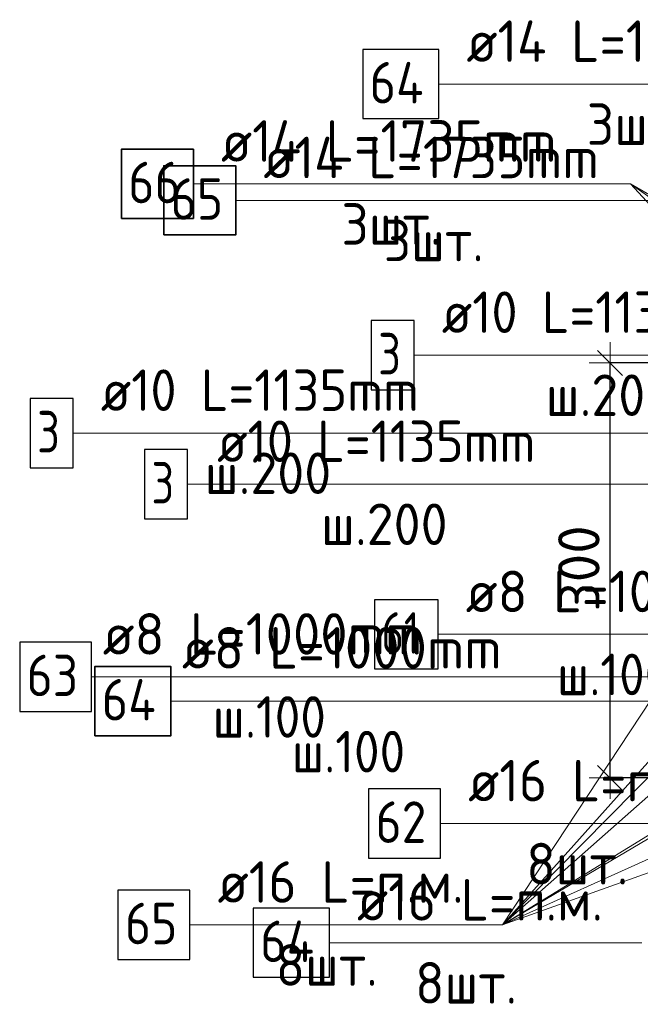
# Model space of a CAD drawing. Header units: metres. Extents: x -38 to 97, y -15 to 21.
# Tile 95 of 230: x 71.584 to 72.032, y 5.143 to 5.855. Entities that reach past the tile are written whole.
import ezdxf

# ---------------------------------------------------------------- set-up
doc = ezdxf.new("R2010")
doc.units = ezdxf.units.M
doc.header["$PDMODE"] = 65
for name, color, linetype, lineweight in [('XR$3$Арм.стержн. Арматура края', 96, 'Continuous', 35), ('XR$3$Арм.стержн. Доп. арматура', 180, 'Continuous', 35), ('XR$3$Арм.стержн. Хомут', 240, 'Continuous', 35), ('XR$3$Арм.стержн.горизонт. 1', 180, 'Continuous', 35), ('XR$4$Арм.стержн. Арматура края', 96, 'Continuous', 35), ('XR$4$Арм.стержн. Доп. арматура', 180, 'Continuous', 35), ('XR$4$Арм.стержн. Хомут', 240, 'Continuous', 35), ('XR$4$Арм.стержн.горизонт. 1', 180, 'Continuous', 35), ('XR$4$Размерная линия (1)', 7, 'Continuous', 13), ('XR$6$Арм.стержн. Арматура края', 96, 'Continuous', 35), ('XR$6$Арм.стержн. Доп. арматура', 180, 'Continuous', 35), ('XR$6$Арм.стержн. Хомут', 240, 'Continuous', 35), ('XR$6$Арм.стержн.горизонт. 1', 180, 'Continuous', 35), ('XR$6$Размерная линия (1)', 7, 'Continuous', 13)]:
    doc.layers.add(name, color=color, linetype=linetype, lineweight=lineweight)
doc.styles.add('ISOCPEUR', font='txt')
doc.dimstyles.new('DIMSTYLE_12', dxfattribs={"dimtxt": 0.03, "dimasz": 0.03, "dimexe": 0, "dimexo": 0, "dimgap": 0.015, "dimtad": 2, "dimdec": 0, "dimlfac": 1000, "dimrnd": 1, "dimzin": 12, "dimdsep": 46, "dimtxsty": 'ISOCPEUR', "dimblk1": 'ALL_ML_STRICH', "dimblk2": 'ALL_ML_STRICH', "dimsah": 1, "dimcen": 0, "dimclrd": 7, "dimclre": 256, "dimclrt": 7, "dimadec": 0, "dimazin": 0, "dimtfac": 1, "dimtdec": 0, "dimtix": 1, "dimtmove": 2, "dimatfit": 3, "dimfxl": 0, "dimtzin": 0, "dimlwd": 0, "dimlwe": -3, "dimarcsym": 0})

# ---------------------------------------------------------------- blocks, each defined once
blk = doc.blocks.new('ALL_ML_STRICH')
at = {"color": 0, "linetype": 'ByBlock', "lineweight": -2}
for p, q in [((0, -0.5), (0, 0.5)), ((-0.3, -0.3), (0.3, 0.3)), ((-1, 0), (0.5, 0))]:
    blk.add_line(p, q, dxfattribs=at)
blk = doc.blocks.new('*D385')
at = {"layer": 'DEFPOINTS', "color": 7, "linetype": 'Continuous', "lineweight": 13, "transparency": 33554687}
for p in [(72.13078, 5.60648), (72.01043, 5.30648), (72.13074, 5.30648)]:
    blk.add_point(p, dxfattribs=at)
at = {"layer": 'XR$4$Размерная линия (1)', "color": 9, "linetype": 'Continuous', "lineweight": -2, "true_color": 0xc7c7c7, "transparency": 33554687}
for p, q in [((72.11078, 5.60648), (72.01043, 5.60648)), ((72.11074, 5.30648), (72.01043, 5.30648))]:
    blk.add_line(p, q, dxfattribs=at)
at = {"layer": 'XR$4$Размерная линия (1)', "color": 7, "linetype": 'Continuous', "lineweight": -2, "transparency": 33554687}
blk.add_line((72.01043, 5.30648), (72.01043, 5.60648), dxfattribs=at)
at = {"layer": 'XR$4$Размерная линия (1)', "color": 7, "linetype": 'Continuous', "lineweight": 13, "transparency": 33554687, "xscale": 0.03, "yscale": 0.03, "zscale": 0.03}
for p, rotation in [((72.01043, 5.60648), 90), ((72.01043, 5.30648), 270)]:
    blk.add_blockref('ALL_ML_STRICH', p, dxfattribs=dict(at, rotation=rotation))
at = {"layer": 'XR$4$Размерная линия (1)', "color": 7, "linetype": 'Continuous', "lineweight": 13, "transparency": 33554687, "insert": (71.98793, 5.45798), "char_height": 0.03, "width": 0.09, "attachment_point": 5, "rotation": 90, "style": 'ISOCPEUR'}
blk.add_mtext('\\A1;{300}', dxfattribs=at)
blk = doc.blocks.new('*D784')
at = {"layer": 'DEFPOINTS', "color": 7, "linetype": 'Continuous', "lineweight": 13, "transparency": 33554687}
for p in [(72.13078, 5.60648), (72.01043, 5.30648), (72.13074, 5.30648)]:
    blk.add_point(p, dxfattribs=at)
at = {"layer": 'XR$6$Размерная линия (1)', "color": 9, "linetype": 'Continuous', "lineweight": -2, "true_color": 0xc7c7c7, "transparency": 33554687}
for p, q in [((72.11078, 5.60648), (72.01043, 5.60648)), ((72.11074, 5.30648), (72.01043, 5.30648))]:
    blk.add_line(p, q, dxfattribs=at)
at = {"layer": 'XR$6$Размерная линия (1)', "color": 7, "linetype": 'Continuous', "lineweight": -2, "transparency": 33554687}
blk.add_line((72.01043, 5.30648), (72.01043, 5.60648), dxfattribs=at)
at = {"layer": 'XR$6$Размерная линия (1)', "color": 7, "linetype": 'Continuous', "lineweight": 13, "transparency": 33554687, "xscale": 0.03, "yscale": 0.03, "zscale": 0.03}
for p, rotation in [((72.01043, 5.60648), 90), ((72.01043, 5.30648), 270)]:
    blk.add_blockref('ALL_ML_STRICH', p, dxfattribs=dict(at, rotation=rotation))
at = {"layer": 'XR$6$Размерная линия (1)', "color": 7, "linetype": 'Continuous', "lineweight": 13, "transparency": 33554687, "insert": (71.98793, 5.45798), "char_height": 0.03, "width": 0.09, "attachment_point": 5, "rotation": 90, "style": 'ISOCPEUR'}
blk.add_mtext('\\A1;{300}', dxfattribs=at)

msp = doc.modelspace()

# ---------------------------------------------------------------- linework, layer by layer
at = {"layer": 'XR$3$Арм.стержн. Арматура края', "color": 7, "linetype": 'Continuous', "lineweight": 13, "transparency": 33554687}
msp.add_line((71.86884, 5.61217), (72.17584, 5.61217), dxfattribs=at)
at = {"layer": 'XR$3$Арм.стержн. Арматура края', "color": 7, "linetype": 'Continuous', "lineweight": 25, "transparency": 33554687}
msp.add_lwpolyline([(71.83784, 5.58717), (71.86884, 5.58717), (71.86884, 5.63717), (71.83784, 5.63717), (71.83784, 5.58717)], dxfattribs=at)
at = {"layer": 'XR$3$Арм.стержн. Доп. арматура', "color": 7, "linetype": 'Continuous', "lineweight": 13, "transparency": 33554687}
msp.add_line((71.88664, 5.80808), (72.20264, 5.80808), dxfattribs=at)
at = {"layer": 'XR$3$Арм.стержн. Доп. арматура', "color": 7, "linetype": 'Continuous', "lineweight": 25, "transparency": 33554687}
msp.add_lwpolyline([(71.83164, 5.78308), (71.88664, 5.78308), (71.88664, 5.83308), (71.83164, 5.83308), (71.83164, 5.78308)], dxfattribs=at)
at = {"layer": 'XR$3$Арм.стержн. Хомут', "color": 7, "linetype": 'Continuous', "lineweight": 13, "transparency": 33554687}
msp.add_line((71.88614, 5.41033), (72.16914, 5.41033), dxfattribs=at)
at = {"layer": 'XR$3$Арм.стержн. Хомут', "color": 7, "linetype": 'Continuous', "lineweight": 25, "transparency": 33554687}
msp.add_lwpolyline([(71.84014, 5.38533), (71.88614, 5.38533), (71.88614, 5.43533), (71.84014, 5.43533), (71.84014, 5.38533)], dxfattribs=at)
at = {"layer": 'XR$3$Арм.стержн.горизонт. 1', "color": 7, "linetype": 'Continuous', "lineweight": 13, "transparency": 33554687}
msp.add_line((71.88791, 5.27357), (72.11391, 5.27357), dxfattribs=at)
at = {"layer": 'XR$3$Арм.стержн.горизонт. 1', "color": 7, "linetype": 'Continuous', "lineweight": 25, "transparency": 33554687}
msp.add_lwpolyline([(71.83591, 5.24857), (71.88791, 5.24857), (71.88791, 5.29857), (71.83591, 5.29857), (71.83591, 5.24857)], dxfattribs=at)
at = {"layer": 'XR$4$Арм.стержн. Арматура края', "color": 7, "linetype": 'Continuous', "lineweight": 13, "transparency": 33554687}
for p, q in [((71.70496, 5.5189), (72.01496, 5.5189)), ((72.01496, 5.5189), (72.16074, 5.5189))]:
    msp.add_line(p, q, dxfattribs=at)
at = {"layer": 'XR$4$Арм.стержн. Арматура края', "color": 7, "linetype": 'Continuous', "lineweight": 25, "transparency": 33554687}
msp.add_lwpolyline([(71.67396, 5.4939), (71.70496, 5.4939), (71.70496, 5.5439), (71.67396, 5.5439), (71.67396, 5.4939)], dxfattribs=at)
at = {"layer": 'XR$4$Арм.стержн. Доп. арматура', "color": 7, "linetype": 'Continuous', "lineweight": 13, "transparency": 33554687}
for p, q in [((71.70924, 5.73592), (72.02524, 5.73592)), ((72.02524, 5.73592), (72.3257, 5.56148)), ((72.02524, 5.73592), (72.1857, 5.56148)), ((72.02524, 5.73592), (72.27063, 5.56148))]:
    msp.add_line(p, q, dxfattribs=at)
at = {"layer": 'XR$4$Арм.стержн. Доп. арматура', "color": 7, "linetype": 'Continuous', "lineweight": 35, "transparency": 33554687}
msp.add_lwpolyline([(71.65724, 5.71092), (71.70924, 5.71092), (71.70924, 5.76092), (71.65724, 5.76092), (71.65724, 5.71092)], dxfattribs=at)
at = {"layer": 'XR$4$Арм.стержн. Хомут', "color": 7, "linetype": 'Continuous', "lineweight": 13, "transparency": 33554687}
for p, q in [((71.693, 5.36205), (71.979, 5.36205)), ((71.979, 5.36205), (72.1597, 5.36205))]:
    msp.add_line(p, q, dxfattribs=at)
at = {"layer": 'XR$4$Арм.стержн. Хомут', "color": 7, "linetype": 'Continuous', "lineweight": 35, "transparency": 33554687}
msp.add_lwpolyline([(71.638, 5.33705), (71.693, 5.33705), (71.693, 5.38705), (71.638, 5.38705), (71.638, 5.33705)], dxfattribs=at)
at = {"layer": 'XR$4$Арм.стержн.горизонт. 1', "color": 7, "linetype": 'Continuous', "lineweight": 13, "transparency": 33554687}
for p, q in [((71.93277, 5.20031), (72.1707, 5.56148)), ((71.93277, 5.20031), (72.3407, 5.56148)), ((71.93277, 5.20031), (72.25563, 5.56148)), ((71.93277, 5.20031), (72.17066, 5.44148)), ((71.93277, 5.20031), (72.34074, 5.44148)), ((71.93277, 5.20031), (72.17066, 5.34648)), ((71.93277, 5.20031), (72.34074, 5.34648)), ((71.93277, 5.20031), (72.25566, 5.34648)), ((71.70677, 5.20031), (71.93277, 5.20031))]:
    msp.add_line(p, q, dxfattribs=at)
at = {"layer": 'XR$4$Арм.стержн.горизонт. 1', "color": 7, "linetype": 'Continuous', "lineweight": 25, "transparency": 33554687}
msp.add_lwpolyline([(71.65477, 5.17531), (71.70677, 5.17531), (71.70677, 5.22531), (71.65477, 5.22531), (71.65477, 5.17531)], dxfattribs=at)
at = {"layer": 'XR$6$Арм.стержн. Арматура края', "color": 7, "linetype": 'Continuous', "lineweight": 13, "transparency": 33554687}
for p, q in [((71.62234, 5.55579), (71.92934, 5.55579)), ((71.92934, 5.55579), (72.16078, 5.55579))]:
    msp.add_line(p, q, dxfattribs=at)
at = {"layer": 'XR$6$Арм.стержн. Арматура края', "color": 7, "linetype": 'Continuous', "lineweight": 25, "transparency": 33554687}
msp.add_lwpolyline([(71.59134, 5.53079), (71.62234, 5.53079), (71.62234, 5.58079), (71.59134, 5.58079), (71.59134, 5.53079)], dxfattribs=at)
at = {"layer": 'XR$6$Арм.стержн. Доп. арматура', "color": 7, "linetype": 'Continuous', "lineweight": 13, "transparency": 33554687}
msp.add_line((71.73989, 5.72403), (72.05589, 5.72403), dxfattribs=at)
at = {"layer": 'XR$6$Арм.стержн. Доп. арматура', "color": 7, "linetype": 'Continuous', "lineweight": 35, "transparency": 33554687}
msp.add_lwpolyline([(71.68789, 5.69903), (71.73989, 5.69903), (71.73989, 5.74903), (71.68789, 5.74903), (71.68789, 5.69903)], dxfattribs=at)
at = {"layer": 'XR$6$Арм.стержн. Хомут', "color": 7, "linetype": 'Continuous', "lineweight": 13, "transparency": 33554687}
for p, q in [((71.63571, 5.37963), (71.92171, 5.37963)), ((71.92171, 5.37963), (72.15974, 5.37963))]:
    msp.add_line(p, q, dxfattribs=at)
at = {"layer": 'XR$6$Арм.стержн. Хомут', "color": 7, "linetype": 'Continuous', "lineweight": 25, "transparency": 33554687}
msp.add_lwpolyline([(71.58371, 5.35463), (71.63571, 5.35463), (71.63571, 5.40463), (71.58371, 5.40463), (71.58371, 5.35463)], dxfattribs=at)
at = {"layer": 'XR$6$Арм.стержн.горизонт. 1', "color": 7, "linetype": 'Continuous', "lineweight": 13, "transparency": 33554687}
msp.add_line((71.80755, 5.18743), (72.03355, 5.18743), dxfattribs=at)
at = {"layer": 'XR$6$Арм.стержн.горизонт. 1', "color": 7, "linetype": 'Continuous', "lineweight": 25, "transparency": 33554687}
msp.add_lwpolyline([(71.75255, 5.16243), (71.80755, 5.16243), (71.80755, 5.21243), (71.75255, 5.21243), (71.75255, 5.16243)], dxfattribs=at)

# ---------------------------------------------------------------- texts
at = {"layer": 'XR$3$Арм.стержн. Арматура края', "color": 7, "linetype": 'Continuous', "lineweight": 25, "transparency": 33554687, "char_height": 0.03, "attachment_point": 7, "style": 'ISOCPEUR'}
for s, insert, width in [('\\W0.92;ø10 L=1135mm ', (71.88884, 5.62817), 0.2806692), ('\\W0.78;3', (71.84284, 5.59817), 0.0326407), ('\\W0.95;ш.200 ', (71.96384, 5.56817), 0.1311995)]:
    msp.add_mtext(s, dxfattribs=dict(at, insert=insert, width=width))
at = {"layer": 'XR$3$Арм.стержн. Доп. арматура', "color": 7, "linetype": 'Continuous', "lineweight": 25, "transparency": 33554687, "char_height": 0.03, "attachment_point": 7, "style": 'ISOCPEUR'}
for s, insert, width in [('\\W0.94;ø14 L=1950mm ', (71.90664, 5.82408), 0.2899763), ('\\W0.88;64', (71.83664, 5.79408), 0.0581992), ('\\W0.94;3шт. ', (71.99364, 5.76408), 0.1161286)]:
    msp.add_mtext(s, dxfattribs=dict(at, insert=insert, width=width))
at = {"layer": 'XR$3$Арм.стержн. Хомут', "color": 7, "linetype": 'Continuous', "lineweight": 25, "transparency": 33554687, "char_height": 0.03, "attachment_point": 7, "style": 'ISOCPEUR'}
for s, insert, width in [('\\W0.96;ø8 L=1000mm ', (71.90614, 5.42633), 0.2722217), ('\\W0.75;61', (71.84514, 5.39633), 0.0472281), ('\\W0.90;ш.100 ', (71.97214, 5.36633), 0.1244867)]:
    msp.add_mtext(s, dxfattribs=dict(at, insert=insert, width=width))
at = {"layer": 'XR$3$Арм.стержн.горизонт. 1', "color": 7, "linetype": 'Continuous', "lineweight": 25, "transparency": 33554687, "char_height": 0.03, "attachment_point": 7, "style": 'ISOCPEUR'}
for s, insert, width in [('\\W0.94;ø16 L=п.м.', (71.90791, 5.28957), 0.1999832), ('\\W0.87;62', (71.84091, 5.25957), 0.0550812), ('\\W0.94;8шт. ', (71.94991, 5.22957), 0.1161286)]:
    msp.add_mtext(s, dxfattribs=dict(at, insert=insert, width=width))
at = {"layer": 'XR$4$Арм.стержн. Арматура края', "color": 7, "linetype": 'Continuous', "lineweight": 25, "transparency": 33554687, "char_height": 0.03, "attachment_point": 7, "style": 'ISOCPEUR'}
for s, insert, width in [('\\W0.92;ø10 L=1135mm ', (71.72646, 5.5349), 0.2806692), ('\\W0.78;3', (71.67896, 5.5049), 0.0326407), ('\\W0.95;ш.200 ', (71.80146, 5.4749), 0.1311996)]:
    msp.add_mtext(s, dxfattribs=dict(at, insert=insert, width=width))
at = {"layer": 'XR$4$Арм.стержн. Доп. арматура', "color": 7, "linetype": 'Continuous', "lineweight": 25, "transparency": 33554687, "char_height": 0.03, "attachment_point": 7, "style": 'ISOCPEUR'}
for s, insert, width in [('\\W0.94;ø14 L=1735mm ', (71.72924, 5.75192), 0.2899763), ('\\W0.87;66', (71.66224, 5.72192), 0.0550812), ('\\W0.94;3шт. ', (71.81624, 5.69192), 0.1161286)]:
    msp.add_mtext(s, dxfattribs=dict(at, insert=insert, width=width))
at = {"layer": 'XR$4$Арм.стержн. Хомут', "color": 7, "linetype": 'Continuous', "lineweight": 25, "transparency": 33554687, "char_height": 0.03, "attachment_point": 7, "style": 'ISOCPEUR'}
for s, insert, width in [('\\W0.96;ø8 L=1000mm ', (71.701, 5.38555), 0.2722217), ('\\W0.88;64', (71.643, 5.34805), 0.0581992), ('\\W0.90;ш.100 ', (71.7805, 5.31055), 0.1244867)]:
    msp.add_mtext(s, dxfattribs=dict(at, insert=insert, width=width))
at = {"layer": 'XR$4$Арм.стержн.горизонт. 1', "color": 7, "linetype": 'Continuous', "lineweight": 25, "transparency": 33554687, "char_height": 0.03, "attachment_point": 7, "style": 'ISOCPEUR'}
for s, insert, width in [('\\W0.94;ø16 L=п.м.', (71.72677, 5.21631), 0.1999832), ('\\W0.87;65', (71.65977, 5.18631), 0.0550812), ('\\W0.94;8шт. ', (71.76877, 5.15631), 0.1161286)]:
    msp.add_mtext(s, dxfattribs=dict(at, insert=insert, width=width))
at = {"layer": 'XR$6$Арм.стержн. Арматура края', "color": 7, "linetype": 'Continuous', "lineweight": 18, "transparency": 33554687, "char_height": 0.03, "attachment_point": 7, "style": 'ISOCPEUR'}
for s, insert, width in [('\\W0.92;ø10 L=1135mm ', (71.64234, 5.57179), 0.2806692), ('\\W0.95;ш.200 ', (71.71734, 5.51179), 0.1311995)]:
    msp.add_mtext(s, dxfattribs=dict(at, insert=insert, width=width))
at = {"layer": 'XR$6$Арм.стержн. Арматура края', "color": 7, "linetype": 'Continuous', "lineweight": 25, "transparency": 33554687, "insert": (71.59634, 5.54179), "char_height": 0.03, "width": 0.0326407, "attachment_point": 7, "style": 'ISOCPEUR'}
msp.add_mtext('\\W0.78;3', dxfattribs=at)
at = {"layer": 'XR$6$Арм.стержн. Доп. арматура', "color": 7, "linetype": 'Continuous', "lineweight": 25, "transparency": 33554687, "char_height": 0.03, "attachment_point": 7, "style": 'ISOCPEUR'}
for s, insert, width in [('\\W0.94;ø14 L=1735mm ', (71.75989, 5.74003), 0.2899764), ('\\W0.87;65', (71.69289, 5.71003), 0.0550811), ('\\W0.94;3шт. ', (71.84689, 5.68003), 0.1161286)]:
    msp.add_mtext(s, dxfattribs=dict(at, insert=insert, width=width))
at = {"layer": 'XR$6$Арм.стержн. Хомут', "color": 7, "linetype": 'Continuous', "lineweight": 18, "transparency": 33554687, "char_height": 0.03, "attachment_point": 7, "style": 'ISOCPEUR'}
for s, insert, width in [('\\W0.96;ø8 L=1000mm ', (71.64371, 5.39563), 0.2722217), ('\\W0.90;ш.100 ', (71.72321, 5.33563), 0.1244867)]:
    msp.add_mtext(s, dxfattribs=dict(at, insert=insert, width=width))
at = {"layer": 'XR$6$Арм.стержн. Хомут', "color": 7, "linetype": 'Continuous', "lineweight": 25, "transparency": 33554687, "insert": (71.58871, 5.36563), "char_height": 0.03, "width": 0.0550812, "attachment_point": 7, "style": 'ISOCPEUR'}
msp.add_mtext('\\W0.87;63', dxfattribs=at)
at = {"layer": 'XR$6$Арм.стержн.горизонт. 1', "color": 7, "linetype": 'Continuous', "lineweight": 25, "transparency": 33554687, "char_height": 0.03, "attachment_point": 7, "style": 'ISOCPEUR'}
for s, insert, width in [('\\W0.94;ø16 L=п.м.', (71.82755, 5.20343), 0.1999832), ('\\W0.88;64', (71.75755, 5.17343), 0.0581994), ('\\W0.94;8шт. ', (71.86955, 5.14343), 0.1161286)]:
    msp.add_mtext(s, dxfattribs=dict(at, insert=insert, width=width))

# ---------------------------------------------------------------- dimensions: what is measured, and where the dimension line sits
at = {"layer": 'XR$4$Размерная линия (1)', "color": 7, "linetype": 'Continuous', "lineweight": 13, "transparency": 33554687}
dim = msp.add_linear_dim(base=(72.01043, 5.60648), p1=(72.11074, 5.30648), p2=(72.11078, 5.60648), angle=90, dimstyle='DIMSTYLE_12', override={"dimpost": '<>', "dimclrd": 7, "dimclre": 9, "dimclrt": 7, "dimlwd": 0, "dimlwe": 65533}, dxfattribs=at)
dim.commit()
dim.dimension.update_dxf_attribs({"geometry": '*D385', "text_midpoint": (71.98793, 5.45798), "dimtype": 160})
at = {"layer": 'XR$6$Размерная линия (1)', "color": 7, "linetype": 'Continuous', "lineweight": 13, "transparency": 33554687}
dim = msp.add_linear_dim(base=(72.01043, 5.60648), p1=(72.11074, 5.30648), p2=(72.11078, 5.60648), angle=90, dimstyle='DIMSTYLE_12', override={"dimpost": '<>', "dimclrd": 7, "dimclre": 9, "dimclrt": 7, "dimlwd": 0, "dimlwe": 65533}, dxfattribs=at)
dim.commit()
dim.dimension.update_dxf_attribs({"geometry": '*D784', "text_midpoint": (71.98793, 5.45798), "dimtype": 160})

doc.saveas('drawing.dxf')
